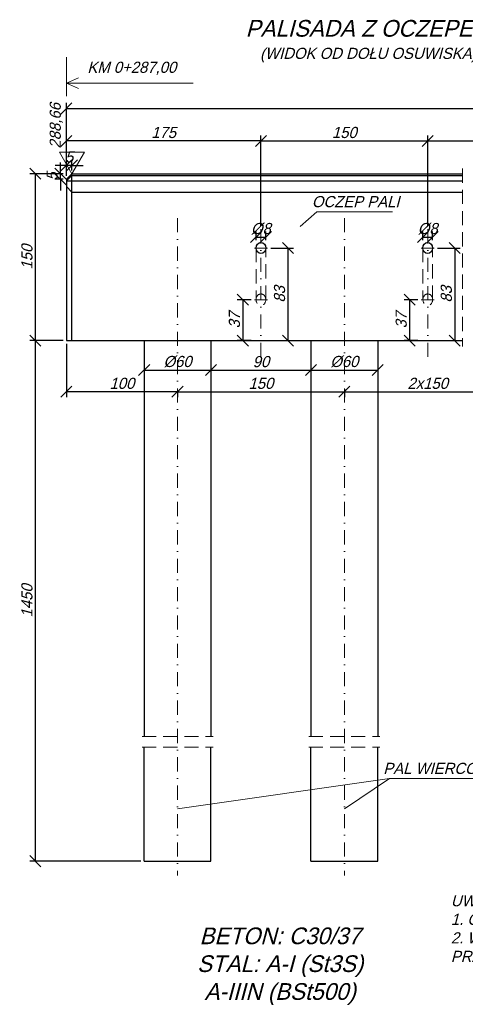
# Model space of a CAD drawing. Header units: millimetres. Extents: x -8866 to 77461, y -114325 to -28406.
# Tile 12 of 37: x 4359 to 4760, y -29349 to -28465. Entities that reach past the tile are written whole.
import ezdxf

# ---------------------------------------------------------------- set-up
doc = ezdxf.new("R2010")
doc.units = ezdxf.units.MM
doc.linetypes.add('DASHDOT', pattern=[25.4, 12.7, -6.35, 0, -6.35])
doc.linetypes.add('DASHED', pattern=[19.05, 12.7, -6.35])
for name, color, linetype, lineweight in [('3', 6, 'DASHED', 13), ('5', 3, 'Continuous', 13), ('6', 2, 'Continuous', 25), ('7', 4, 'DASHDOT', 13)]:
    doc.layers.add(name, color=color, linetype=linetype, lineweight=lineweight)
doc.styles.get("Standard").update_dxf_attribs({"font": 'IC-isocp.shx', "oblique": 15})
doc.dimstyles.new('ISO-25', dxfattribs={"dimscale": 2, "dimtxt": 2.5, "dimasz": 2.5, "dimexe": 1.25, "dimexo": 0.625, "dimtad": 1, "dimtxsty": 'Standard', "dimblk": 'OBLIQUE', "dimcen": 2.5, "dimadec": 0, "dimazin": 0, "dimtfac": 1, "dimtmove": 0, "dimatfit": 3, "dimldrblk": 'OBLIQUE', "dimfxl": 1, "dimarcsym": 0})

# ---------------------------------------------------------------- blocks, each defined once
blk = doc.blocks.new('_Oblique')
at = {"color": 0, "linetype": 'ByBlock', "lineweight": -2}
blk.add_line((-0.5, -0.5), (0.5, 0.5), dxfattribs=at)
blk = doc.blocks.new('*D2901')
at = {"layer": '5', "color": 0, "lineweight": -2}
for p, q in [((4397.84, -28602.91), (4367.93, -28602.91)), ((4372.93, -28602.91), (4372.93, -28752.91)), ((4397.84, -28752.91), (4367.93, -28752.91))]:
    blk.add_line(p, q, dxfattribs=at)
at = {"layer": 'Defpoints', "color": 0}
for p in [(4400.84, -28602.91), (4372.93, -28752.91), (4400.84, -28752.91)]:
    blk.add_point(p, dxfattribs=at)
at = {"layer": '5', "color": 0, "lineweight": -2, "xscale": 10, "yscale": 10, "zscale": 10}
for p, rotation in [((4372.93, -28602.91), 90), ((4372.93, -28752.91), 270)]:
    blk.add_blockref('_Oblique', p, dxfattribs=dict(at, rotation=rotation))
at = {"layer": '5', "color": 0, "insert": (4365.43, -28677.91), "char_height": 10, "attachment_point": 5, "rotation": 90}
blk.add_mtext('150', dxfattribs=at)
blk = doc.blocks.new('*D2902')
at = {"layer": '5', "color": 0, "lineweight": -2}
for p, q in [((4397.84, -28752.91), (4367.93, -28752.91)), ((4372.93, -28752.91), (4372.93, -29220.77)), ((4467.84, -29220.77), (4367.93, -29220.77))]:
    blk.add_line(p, q, dxfattribs=at)
at = {"layer": 'Defpoints', "color": 0}
for p in [(4400.84, -28752.91), (4372.93, -29220.77), (4470.84, -29220.77)]:
    blk.add_point(p, dxfattribs=at)
at = {"layer": '5', "color": 0, "lineweight": -2, "xscale": 10, "yscale": 10, "zscale": 10}
for p, rotation in [((4372.93, -28752.91), 90), ((4372.93, -29220.77), 270)]:
    blk.add_blockref('_Oblique', p, dxfattribs=dict(at, rotation=rotation))
at = {"layer": '5', "color": 0, "insert": (4365.43, -28986.84), "char_height": 10, "attachment_point": 5, "rotation": 90}
blk.add_mtext('1450', dxfattribs=at)
blk = doc.blocks.new('*D2903')
at = {"layer": '5', "color": 0, "lineweight": -2}
for p, q in [((4575.84, -28649.91), (4575.84, -28568.44)), ((4575.84, -28573.44), (4725.84, -28573.44)), ((4725.84, -28649.91), (4725.84, -28568.44))]:
    blk.add_line(p, q, dxfattribs=at)
at = {"layer": 'Defpoints', "color": 0}
for p in [(4725.84, -28573.44), (4575.84, -28652.91), (4725.84, -28652.91)]:
    blk.add_point(p, dxfattribs=at)
at = {"layer": '5', "color": 0, "lineweight": -2, "xscale": 10, "yscale": 10, "zscale": 10, "rotation": 180}
blk.add_blockref('_Oblique', (4575.84, -28573.44), dxfattribs=at)
at = {"layer": '5', "color": 0, "lineweight": -2, "xscale": 10, "yscale": 10, "zscale": 10}
blk.add_blockref('_Oblique', (4725.84, -28573.44), dxfattribs=at)
at = {"layer": '5', "color": 0, "insert": (4650.84, -28565.94), "char_height": 10, "attachment_point": 5}
blk.add_mtext('150', dxfattribs=at)
blk = doc.blocks.new('*D2904')
at = {"layer": '5', "color": 0, "lineweight": -2}
for p, q in [((4571.49, -28662.67), (4571.49, -28654.88)), ((4571.49, -28659.88), (4580.19, -28659.88)), ((4580.19, -28662.67), (4580.19, -28654.88))]:
    blk.add_line(p, q, dxfattribs=at)
at = {"layer": 'Defpoints', "color": 0}
for p in [(4580.19, -28659.88), (4571.49, -28665.67), (4580.19, -28665.67)]:
    blk.add_point(p, dxfattribs=at)
at = {"layer": '5', "color": 0, "lineweight": -2, "xscale": 10, "yscale": 10, "zscale": 10, "rotation": 180}
blk.add_blockref('_Oblique', (4571.49, -28659.88), dxfattribs=at)
at = {"layer": '5', "color": 0, "lineweight": -2, "xscale": 10, "yscale": 10, "zscale": 10}
blk.add_blockref('_Oblique', (4580.19, -28659.88), dxfattribs=at)
at = {"layer": '5', "color": 0, "insert": (4575.84, -28652.38), "char_height": 10, "attachment_point": 5}
blk.add_mtext('%%c8', dxfattribs=at)
blk = doc.blocks.new('*D2906')
at = {"layer": '5', "color": 0, "lineweight": -2}
for p, q in [((4470.84, -28755.91), (4470.84, -28784.37)), ((4530.84, -28755.91), (4530.84, -28784.37)), ((4470.84, -28779.37), (4530.84, -28779.37))]:
    blk.add_line(p, q, dxfattribs=at)
at = {"layer": 'Defpoints', "color": 0}
for p in [(4470.84, -28752.91), (4530.84, -28752.91), (4530.84, -28779.37)]:
    blk.add_point(p, dxfattribs=at)
at = {"layer": '5', "color": 0, "lineweight": -2, "xscale": 10, "yscale": 10, "zscale": 10, "rotation": 180}
blk.add_blockref('_Oblique', (4470.84, -28779.37), dxfattribs=at)
at = {"layer": '5', "color": 0, "lineweight": -2, "xscale": 10, "yscale": 10, "zscale": 10}
blk.add_blockref('_Oblique', (4530.84, -28779.37), dxfattribs=at)
at = {"layer": '5', "color": 0, "insert": (4500.84, -28771.87), "char_height": 10, "attachment_point": 5}
blk.add_mtext('%%c60', dxfattribs=at)
blk = doc.blocks.new('*D2907')
at = {"layer": '5', "color": 0, "lineweight": -2}
for p, q in [((4530.84, -28755.91), (4530.84, -28784.37)), ((4620.84, -28755.91), (4620.84, -28784.37)), ((4530.84, -28779.37), (4620.84, -28779.37))]:
    blk.add_line(p, q, dxfattribs=at)
at = {"layer": 'Defpoints', "color": 0}
for p in [(4530.84, -28752.91), (4620.84, -28752.91), (4620.84, -28779.37)]:
    blk.add_point(p, dxfattribs=at)
at = {"layer": '5', "color": 0, "lineweight": -2, "xscale": 10, "yscale": 10, "zscale": 10, "rotation": 180}
blk.add_blockref('_Oblique', (4530.84, -28779.37), dxfattribs=at)
at = {"layer": '5', "color": 0, "lineweight": -2, "xscale": 10, "yscale": 10, "zscale": 10}
blk.add_blockref('_Oblique', (4620.84, -28779.37), dxfattribs=at)
at = {"layer": '5', "color": 0, "insert": (4575.84, -28771.87), "char_height": 10, "attachment_point": 5}
blk.add_mtext('90', dxfattribs=at)
blk = doc.blocks.new('*D2908')
at = {"layer": '5', "color": 0, "lineweight": -2}
for p, q in [((4500.84, -28798.9), (4500.84, -28803.9)), ((4500.84, -28798.9), (4650.84, -28798.9)), ((4650.84, -28796.58), (4650.84, -28803.9))]:
    blk.add_line(p, q, dxfattribs=at)
at = {"layer": 'Defpoints', "color": 0}
for p in [(4650.84, -28793.58), (4500.84, -28795.9), (4650.84, -28798.9)]:
    blk.add_point(p, dxfattribs=at)
at = {"layer": '5', "color": 0, "lineweight": -2, "xscale": 10, "yscale": 10, "zscale": 10, "rotation": 180}
blk.add_blockref('_Oblique', (4500.84, -28798.9), dxfattribs=at)
at = {"layer": '5', "color": 0, "lineweight": -2, "xscale": 10, "yscale": 10, "zscale": 10}
blk.add_blockref('_Oblique', (4650.84, -28798.9), dxfattribs=at)
at = {"layer": '5', "color": 0, "insert": (4575.84, -28791.4), "char_height": 10, "attachment_point": 5}
blk.add_mtext('150', dxfattribs=at)
blk = doc.blocks.new('*D2909')
at = {"layer": '5', "color": 0, "lineweight": -2}
for p, q in [((4620.84, -28755.91), (4620.84, -28784.37)), ((4680.84, -28755.91), (4680.84, -28784.37)), ((4620.84, -28779.37), (4680.84, -28779.37))]:
    blk.add_line(p, q, dxfattribs=at)
at = {"layer": 'Defpoints', "color": 0}
for p in [(4620.84, -28752.91), (4680.84, -28752.91), (4680.84, -28779.37)]:
    blk.add_point(p, dxfattribs=at)
at = {"layer": '5', "color": 0, "lineweight": -2, "xscale": 10, "yscale": 10, "zscale": 10, "rotation": 180}
blk.add_blockref('_Oblique', (4620.84, -28779.37), dxfattribs=at)
at = {"layer": '5', "color": 0, "lineweight": -2, "xscale": 10, "yscale": 10, "zscale": 10}
blk.add_blockref('_Oblique', (4680.84, -28779.37), dxfattribs=at)
at = {"layer": '5', "color": 0, "insert": (4650.84, -28771.87), "char_height": 10, "attachment_point": 5}
blk.add_mtext('%%c60', dxfattribs=at)
blk = doc.blocks.new('*D2910')
at = {"layer": '5', "color": 0, "lineweight": -2}
for p, q in [((4650.84, -28798.9), (4650.84, -28803.9)), ((4650.84, -28798.9), (4800.84, -28798.9)), ((4800.84, -28796.58), (4800.84, -28803.9))]:
    blk.add_line(p, q, dxfattribs=at)
at = {"layer": 'Defpoints', "color": 0}
for p in [(4800.84, -28793.58), (4650.84, -28795.9), (4800.84, -28798.9)]:
    blk.add_point(p, dxfattribs=at)
at = {"layer": '5', "color": 0, "lineweight": -2, "xscale": 10, "yscale": 10, "zscale": 10, "rotation": 180}
blk.add_blockref('_Oblique', (4650.84, -28798.9), dxfattribs=at)
at = {"layer": '5', "color": 0, "lineweight": -2, "xscale": 10, "yscale": 10, "zscale": 10}
blk.add_blockref('_Oblique', (4800.84, -28798.9), dxfattribs=at)
at = {"layer": '5', "color": 0, "insert": (4725.84, -28791.4), "char_height": 10, "attachment_point": 5}
blk.add_mtext('2x150', dxfattribs=at)
blk = doc.blocks.new('*D2915')
at = {"layer": '5', "color": 0, "lineweight": -2}
for p, q in [((4584.66, -28669.72), (4605.1, -28669.72)), ((4600.1, -28669.72), (4600.1, -28752.91)), ((4584.66, -28752.91), (4605.1, -28752.91))]:
    blk.add_line(p, q, dxfattribs=at)
at = {"layer": 'Defpoints', "color": 0}
for p in [(4581.66, -28669.72), (4581.66, -28752.91), (4600.1, -28752.91)]:
    blk.add_point(p, dxfattribs=at)
at = {"layer": '5', "color": 0, "lineweight": -2, "xscale": 10, "yscale": 10, "zscale": 10}
for p, rotation in [((4600.1, -28669.72), 90), ((4600.1, -28752.91), 270)]:
    blk.add_blockref('_Oblique', p, dxfattribs=dict(at, rotation=rotation))
at = {"layer": '5', "color": 0, "insert": (4592.6, -28711.31), "char_height": 10, "attachment_point": 5, "rotation": 90}
blk.add_mtext('83', dxfattribs=at)
blk = doc.blocks.new('*D2917')
at = {"layer": '5', "color": 0, "lineweight": -2}
for p, q in [((4400.84, -28604.91), (4400.84, -28568.44)), ((4575.84, -28573.44), (4400.84, -28573.44)), ((4575.84, -28649.91), (4575.84, -28568.44))]:
    blk.add_line(p, q, dxfattribs=at)
at = {"layer": 'Defpoints', "color": 0}
for p in [(4400.84, -28573.44), (4400.84, -28607.91), (4575.84, -28652.91)]:
    blk.add_point(p, dxfattribs=at)
at = {"layer": '5', "color": 0, "lineweight": -2, "xscale": 10, "yscale": 10, "zscale": 10, "rotation": 180}
blk.add_blockref('_Oblique', (4400.84, -28573.44), dxfattribs=at)
at = {"layer": '5', "color": 0, "lineweight": -2, "xscale": 10, "yscale": 10, "zscale": 10}
blk.add_blockref('_Oblique', (4575.84, -28573.44), dxfattribs=at)
at = {"layer": '5', "color": 0, "insert": (4488.34, -28565.94), "char_height": 10, "attachment_point": 5}
blk.add_mtext('175', dxfattribs=at)
blk = doc.blocks.new('*D2918')
at = {"layer": '5', "color": 0, "lineweight": -2}
for p, q in [((4400.84, -28599.91), (4400.84, -28590.41)), ((4405.84, -28599.91), (4405.84, -28590.41)), ((4400.84, -28595.41), (4390.84, -28595.41)), ((4405.84, -28595.41), (4400.84, -28595.41)), ((4405.84, -28595.41), (4415.84, -28595.41))]:
    blk.add_line(p, q, dxfattribs=at)
at = {"layer": 'Defpoints', "color": 0}
for p in [(4400.84, -28595.41), (4400.84, -28602.91), (4405.84, -28602.91)]:
    blk.add_point(p, dxfattribs=at)
at = {"layer": '5', "color": 0, "lineweight": -2, "xscale": 10, "yscale": 10, "zscale": 10}
blk.add_blockref('_Oblique', (4400.84, -28595.41), dxfattribs=at)
at = {"layer": '5', "color": 0, "lineweight": -2, "xscale": 10, "yscale": 10, "zscale": 10, "rotation": 180}
blk.add_blockref('_Oblique', (4405.84, -28595.41), dxfattribs=at)
at = {"layer": '5', "color": 0, "insert": (4403.34, -28587.91), "char_height": 10, "attachment_point": 5}
blk.add_mtext('5', dxfattribs=at)
blk = doc.blocks.new('*D2919')
at = {"layer": '5', "color": 0, "lineweight": -2}
for p, q in [((4395.59, -28602.91), (4395.59, -28592.91)), ((4397.84, -28602.91), (4390.59, -28602.91)), ((4397.84, -28607.91), (4390.59, -28607.91)), ((4395.59, -28607.91), (4395.59, -28602.91)), ((4395.59, -28607.91), (4395.59, -28617.91))]:
    blk.add_line(p, q, dxfattribs=at)
at = {"layer": 'Defpoints', "color": 0}
for p in [(4395.59, -28602.91), (4400.84, -28602.91), (4400.84, -28607.91)]:
    blk.add_point(p, dxfattribs=at)
at = {"layer": '5', "color": 0, "lineweight": -2, "xscale": 10, "yscale": 10, "zscale": 10}
for p, rotation in [((4395.59, -28602.91), 270), ((4395.59, -28607.91), 90)]:
    blk.add_blockref('_Oblique', p, dxfattribs=dict(at, rotation=rotation))
at = {"layer": '5', "color": 0, "insert": (4388.09, -28605.41), "char_height": 10, "attachment_point": 5, "rotation": 90}
blk.add_mtext('5', dxfattribs=at)
blk = doc.blocks.new('*D2922')
at = {"layer": '5', "color": 0, "lineweight": -2}
for p, q in [((4400.84, -28755.91), (4400.84, -28803.9)), ((4500.84, -28798.9), (4400.84, -28798.9)), ((4500.84, -28798.9), (4500.84, -28803.9))]:
    blk.add_line(p, q, dxfattribs=at)
at = {"layer": 'Defpoints', "color": 0}
for p in [(4400.84, -28752.91), (4400.84, -28798.9), (4500.84, -28795.9)]:
    blk.add_point(p, dxfattribs=at)
at = {"layer": '5', "color": 0, "lineweight": -2, "xscale": 10, "yscale": 10, "zscale": 10, "rotation": 180}
blk.add_blockref('_Oblique', (4400.84, -28798.9), dxfattribs=at)
at = {"layer": '5', "color": 0, "lineweight": -2, "xscale": 10, "yscale": 10, "zscale": 10}
blk.add_blockref('_Oblique', (4500.84, -28798.9), dxfattribs=at)
at = {"layer": '5', "color": 0, "insert": (4450.84, -28791.4), "char_height": 10, "attachment_point": 5}
blk.add_mtext('100', dxfattribs=at)
blk = doc.blocks.new('*D2923')
at = {"layer": '5', "color": 0, "lineweight": -2}
for p, q in [((4400.84, -28604.91), (4400.84, -28539.29)), ((4400.84, -28544.29), (5670.84, -28544.29)), ((5670.84, -28604.91), (5670.84, -28539.29))]:
    blk.add_line(p, q, dxfattribs=at)
at = {"layer": 'Defpoints', "color": 0}
for p in [(5670.84, -28544.29), (4400.84, -28607.91), (5670.84, -28607.91)]:
    blk.add_point(p, dxfattribs=at)
at = {"layer": '5', "color": 0, "lineweight": -2, "xscale": 10, "yscale": 10, "zscale": 10, "rotation": 180}
blk.add_blockref('_Oblique', (4400.84, -28544.29), dxfattribs=at)
at = {"layer": '5', "color": 0, "lineweight": -2, "xscale": 10, "yscale": 10, "zscale": 10}
blk.add_blockref('_Oblique', (5670.84, -28544.29), dxfattribs=at)
at = {"layer": '5', "color": 0, "insert": (5035.84, -28536.79), "char_height": 10, "attachment_point": 5}
blk.add_mtext('2040', dxfattribs=at)
blk = doc.blocks.new('*D2925')
at = {"layer": '5', "color": 0, "lineweight": -2}
for p, q in [((4721.49, -28662.67), (4721.49, -28654.88)), ((4721.49, -28659.88), (4730.19, -28659.88)), ((4730.19, -28662.67), (4730.19, -28654.88))]:
    blk.add_line(p, q, dxfattribs=at)
at = {"layer": 'Defpoints', "color": 0}
for p in [(4730.19, -28659.88), (4721.49, -28665.67), (4730.19, -28665.67)]:
    blk.add_point(p, dxfattribs=at)
at = {"layer": '5', "color": 0, "lineweight": -2, "xscale": 10, "yscale": 10, "zscale": 10, "rotation": 180}
blk.add_blockref('_Oblique', (4721.49, -28659.88), dxfattribs=at)
at = {"layer": '5', "color": 0, "lineweight": -2, "xscale": 10, "yscale": 10, "zscale": 10}
blk.add_blockref('_Oblique', (4730.19, -28659.88), dxfattribs=at)
at = {"layer": '5', "color": 0, "insert": (4725.84, -28652.38), "char_height": 10, "attachment_point": 5}
blk.add_mtext('%%c8', dxfattribs=at)
blk = doc.blocks.new('*D2926')
at = {"layer": '5', "color": 0, "lineweight": -2}
for p, q in [((4734.66, -28669.72), (4755.1, -28669.72)), ((4750.1, -28669.72), (4750.1, -28752.91)), ((4734.66, -28752.91), (4755.1, -28752.91))]:
    blk.add_line(p, q, dxfattribs=at)
at = {"layer": 'Defpoints', "color": 0}
for p in [(4731.66, -28669.72), (4731.66, -28752.91), (4750.1, -28752.91)]:
    blk.add_point(p, dxfattribs=at)
at = {"layer": '5', "color": 0, "lineweight": -2, "xscale": 10, "yscale": 10, "zscale": 10}
for p, rotation in [((4750.1, -28669.72), 90), ((4750.1, -28752.91), 270)]:
    blk.add_blockref('_Oblique', p, dxfattribs=dict(at, rotation=rotation))
at = {"layer": '5', "color": 0, "insert": (4742.6, -28711.31), "char_height": 10, "attachment_point": 5, "rotation": 90}
blk.add_mtext('83', dxfattribs=at)
blk = doc.blocks.new('*D2927')
at = {"layer": '5', "color": 0, "lineweight": -2}
for p, q in [((4725.84, -28649.91), (4725.84, -28568.44)), ((4725.84, -28573.44), (4875.84, -28573.44)), ((4875.84, -28649.91), (4875.84, -28568.44))]:
    blk.add_line(p, q, dxfattribs=at)
at = {"layer": 'Defpoints', "color": 0}
for p in [(4875.84, -28573.44), (4725.84, -28652.91), (4875.84, -28652.91)]:
    blk.add_point(p, dxfattribs=at)
at = {"layer": '5', "color": 0, "lineweight": -2, "xscale": 10, "yscale": 10, "zscale": 10, "rotation": 180}
blk.add_blockref('_Oblique', (4725.84, -28573.44), dxfattribs=at)
at = {"layer": '5', "color": 0, "lineweight": -2, "xscale": 10, "yscale": 10, "zscale": 10}
blk.add_blockref('_Oblique', (4875.84, -28573.44), dxfattribs=at)
at = {"layer": '5', "color": 0, "insert": (4800.84, -28565.94), "char_height": 10, "attachment_point": 5}
blk.add_mtext('2x150', dxfattribs=at)
blk = doc.blocks.new('*D2928')
at = {"layer": '5', "color": 0, "lineweight": -2}
for p, q in [((4567.01, -28716.19), (4554.52, -28716.19)), ((4559.52, -28716.19), (4559.52, -28752.91)), ((4567.01, -28752.91), (4554.52, -28752.91))]:
    blk.add_line(p, q, dxfattribs=at)
at = {"layer": 'Defpoints', "color": 0}
for p in [(4570.01, -28716.19), (4559.52, -28752.91), (4570.01, -28752.91)]:
    blk.add_point(p, dxfattribs=at)
at = {"layer": '5', "color": 0, "lineweight": -2, "xscale": 10, "yscale": 10, "zscale": 10}
for p, rotation in [((4559.52, -28716.19), 90), ((4559.52, -28752.91), 270)]:
    blk.add_blockref('_Oblique', p, dxfattribs=dict(at, rotation=rotation))
at = {"layer": '5', "color": 0, "insert": (4552.02, -28734.55), "char_height": 10, "attachment_point": 5, "rotation": 90}
blk.add_mtext('37', dxfattribs=at)
blk = doc.blocks.new('*D2929')
at = {"layer": '5', "color": 0, "lineweight": -2}
for p, q in [((4717.01, -28716.19), (4704.52, -28716.19)), ((4709.52, -28716.19), (4709.52, -28752.91)), ((4717.01, -28752.91), (4704.52, -28752.91))]:
    blk.add_line(p, q, dxfattribs=at)
at = {"layer": 'Defpoints', "color": 0}
for p in [(4720.01, -28716.19), (4709.52, -28752.91), (4720.01, -28752.91)]:
    blk.add_point(p, dxfattribs=at)
at = {"layer": '5', "color": 0, "lineweight": -2, "xscale": 10, "yscale": 10, "zscale": 10}
for p, rotation in [((4709.52, -28716.19), 90), ((4709.52, -28752.91), 270)]:
    blk.add_blockref('_Oblique', p, dxfattribs=dict(at, rotation=rotation))
at = {"layer": '5', "color": 0, "insert": (4702.02, -28734.55), "char_height": 10, "attachment_point": 5, "rotation": 90}
blk.add_mtext('37', dxfattribs=at)

msp = doc.modelspace()

# ---------------------------------------------------------------- linework, layer by layer
at = {"layer": '3'}
for p, q in [((4757.132, -28598.35), (4757.132, -28758.147)), ((4571.486, -28669.718), (4571.488, -28716.188)), ((4580.189, -28716.044), (4580.187, -28669.718)), ((4721.486, -28669.718), (4721.488, -28716.188)), ((4730.189, -28716.044), (4730.187, -28669.718)), ((4468.895, -29108.795), (4532.782, -29108.795)), ((4618.895, -29108.795), (4682.782, -29108.795)), ((4468.895, -29118.383), (4532.782, -29118.383)), ((4618.895, -29118.383), (4682.782, -29118.383))]:
    msp.add_line(p, q, dxfattribs=at)
for centre in [(4575.838, -28716.188), (4725.838, -28716.188)]:
    msp.add_ellipse(centre, major_axis=(0, 5.192), ratio=0.8379648, dxfattribs=at)
at = {"layer": '5'}
for p, q in [((4400.838, -28533.38), (4400.838, -28498.189)), ((4400.838, -28521.649), (4411.893, -28516.908)), ((4514.739, -28521.649), (4400.838, -28521.649)), ((4400.838, -28521.649), (4411.893, -28526.39)), ((4626.124, -28637.092), (4611.218, -28650.52)), ((4694.2, -28637.092), (4626.124, -28637.092)), ((4691.411, -29146.471), (4500.838, -29173.715)), ((4691.411, -29146.471), (4650.838, -29173.715)), ((4777.548, -29146.471), (4691.411, -29146.471))]:
    msp.add_line(p, q, dxfattribs=at)
msp.add_lwpolyline([(4405.838, -28602.906), (4394.625, -28583.483), (4417.052, -28583.483)], close=True, dxfattribs=at)
at = {"layer": '6'}
for p, q in [((4405.838, -28602.906), (4400.838, -28607.906)), ((4405.838, -28604.406), (4400.838, -28609.406)), ((4400.838, -28607.906), (4400.838, -28752.906)), ((4405.838, -28602.906), (4757.132, -28602.906)), ((4405.838, -28752.906), (4405.838, -28602.906)), ((4405.838, -28604.406), (4757.132, -28604.406)), ((4400.838, -28609.406), (4757.132, -28609.406)), ((4405.838, -28619.406), (4400.838, -28614.406)), ((4405.838, -28619.406), (4757.132, -28619.406)), ((4400.838, -28752.906), (4757.132, -28752.906)), ((4470.838, -28752.906), (4470.838, -29108.795)), ((4530.838, -28752.906), (4530.838, -29108.795)), ((4620.838, -28752.906), (4620.838, -29108.795)), ((4680.838, -28752.906), (4680.838, -29108.795)), ((4470.838, -29220.775), (4470.838, -29118.383)), ((4530.838, -29220.775), (4530.838, -29118.383)), ((4620.838, -29220.775), (4620.838, -29118.383)), ((4680.838, -29220.775), (4680.838, -29118.383)), ((4470.838, -29220.775), (4530.838, -29220.775)), ((4620.838, -29220.775), (4680.838, -29220.775))]:
    msp.add_line(p, q, dxfattribs=at)
for centre in [(4575.838, -28669.718), (4725.838, -28669.718)]:
    msp.add_ellipse(centre, major_axis=(0, 5), ratio=0.8700974, dxfattribs=at)
at = {"layer": '7'}
for p, q in [((4500.838, -28642.906), (4500.838, -29233.625)), ((4650.838, -28642.906), (4650.838, -29233.625)), ((4575.838, -28652.906), (4575.838, -28768.063)), ((4725.838, -28652.906), (4725.838, -28768.063)), ((4581.662, -28669.718), (4570.014, -28669.718)), ((4731.662, -28669.718), (4720.014, -28669.718)), ((4581.662, -28716.188), (4570.014, -28716.188)), ((4731.662, -28716.188), (4720.014, -28716.188))]:
    msp.add_line(p, q, dxfattribs=at)

# ---------------------------------------------------------------- texts
at = {"char_height": 15, "attachment_point": 2}
for s, insert, width in [('\\pxt4.9967;PALISADA Z OCZEPEM \\P{\\H0.6667x;(WIDOK OD DOŁU OSUWISKA)}', (4672.412, -28464.772), 497.84283), ('\\pxt4.9967;BETON: C30/37\\PSTAL: A-I (St3S)\\PA-IIIN (BSt500)', (4593.077, -29280.393), 396.18137)]:
    msp.add_mtext(s, dxfattribs=dict(at, insert=insert, width=width))
at = {"layer": '5', "char_height": 10}
for s, insert, width, attachment_point in [('\\pxt49.9667;{\\Fic-isocp.shx|c1;KM 0+287,00}', (4459.694, -28502.275), 188.44917, 2), ('\\pxt49.9667;{\\Fic-isocp.shx|c1;OCZEP PALI}', (4661.032, -28623.01), 188.44917, 2), ('\\pxt49.9667;{\\Fic-isocp.shx|c1;PAL WIERCONY', (4737.134, -29132.389), 198.44917, 2), ('{\\Fic-isocp.shx|c1;UWAGI (PALISADA):\\P1. OŚ OCZEPU PALISADY NALEŻY ZLOKALIZOWAĆ W ODLEGŁOŚCI 4,75M OD PROJEKTOWANEJ OSI JEZDNI.\\P2. W OCZEPIE PALISADY NALEŻY WYKONAĆ OTWORY POD ZAKOTWIENIA POD KĄTEM 30%%D DO POZIOMU MIJANKOWO WZGLĘDEM PALI (W ŚRODKU ROZPIĘTOŚCI PRZĘSŁA POMIĘDZY PALAMI). }', (4746.64, -29251.336), 1071.56425, 1)]:
    msp.add_mtext(s, dxfattribs=dict(at, insert=insert, width=width, attachment_point=attachment_point))
at = {"layer": '5', "insert": (4397.686, -28580.331), "char_height": 10, "width": 159.75531, "attachment_point": 7, "rotation": 90}
msp.add_mtext('\\pxt49.9667;{\\Fic-isocp.shx|c1;288,66}', dxfattribs=at)

# ---------------------------------------------------------------- dimensions: what is measured, and where the dimension line sits
at = {"layer": '5'}
for base, p1, p2, text, override, picture, middle in [((5670.838, -28544.29), (4400.838, -28607.906), (5670.838, -28607.906), '2040', {"dimtxt": 5, "dimasz": 5, "dimexe": 2.5, "dimexo": 1.5, "dimgap": 1.5, "dimdec": 0, "dimtxsty": 'Standard'}, '*D2923', (5035.838, -28544.29)), ((4875.838, -28573.443), (4725.838, -28652.906), (4875.838, -28652.906), '2x<>', {"dimtxt": 5, "dimasz": 5, "dimexe": 2.5, "dimexo": 1.5, "dimgap": 1.5, "dimdec": 0, "dimtxsty": 'Standard'}, '*D2927', (4800.838, -28573.443)), ((4580.189, -28659.881), (4571.486, -28665.671), (4580.189, -28665.671), '%%c8', {"dimtxt": 5, "dimasz": 5, "dimexe": 2.5, "dimexo": 1.5, "dimgap": 1.5, "dimdec": 0}, '*D2904', (4575.838, -28659.881)), ((4730.189, -28659.881), (4721.486, -28665.671), (4730.189, -28665.671), '%%c8', {"dimtxt": 5, "dimasz": 5, "dimexe": 2.5, "dimexo": 1.5, "dimgap": 1.5, "dimdec": 0}, '*D2925', (4725.838, -28659.881)), ((4800.838, -28798.904), (4650.838, -28795.904), (4800.838, -28793.58), '2x<>', {"dimtxt": 5, "dimasz": 5, "dimexe": 2.5, "dimexo": 1.5, "dimgap": 1.5, "dimdec": 0, "dimtxsty": 'Standard'}, '*D2910', (4725.838, -28798.904))]:
    dim = msp.add_linear_dim(base=base, p1=p1, p2=p2, text=text, dimstyle='ISO-25', override=override, dxfattribs=at)
    dim.commit()
    dim.dimension.update_dxf_attribs({"geometry": picture, "text_midpoint": middle, "dimtype": 160})
dim = msp.add_linear_dim(base=(4400.838, -28573.443), p1=(4575.838, -28652.906), p2=(4400.838, -28607.906), dimstyle='ISO-25', override={"dimtxt": 5, "dimasz": 5, "dimexe": 2.5, "dimexo": 1.5, "dimgap": 1.5, "dimdec": 0}, dxfattribs=at)
dim.commit()
dim.dimension.update_dxf_attribs({"geometry": '*D2917', "text_midpoint": (4488.338, -28565.943)})
for base, p1, p2, picture, middle in [((4725.838, -28573.443), (4575.838, -28652.906), (4725.838, -28652.906), '*D2903', (4650.838, -28573.443)), ((4400.838, -28595.407), (4405.838, -28602.906), (4400.838, -28602.906), '*D2918', (4403.338, -28595.407)), ((4620.838, -28779.372), (4530.838, -28752.906), (4620.838, -28752.906), '*D2907', (4575.838, -28779.372)), ((4650.838, -28798.904), (4500.838, -28795.904), (4650.838, -28793.58), '*D2908', (4575.838, -28798.904))]:
    dim = msp.add_linear_dim(base=base, p1=p1, p2=p2, dimstyle='ISO-25', override={"dimtxt": 5, "dimasz": 5, "dimexe": 2.5, "dimexo": 1.5, "dimgap": 1.5, "dimdec": 0}, dxfattribs=at)
    dim.commit()
    dim.dimension.update_dxf_attribs({"geometry": picture, "text_midpoint": middle, "dimtype": 160})
for base, p1, p2, angle, picture, middle in [((4372.93, -28752.906), (4400.838, -28602.906), (4400.838, -28752.906), 90, '*D2901', (4365.426, -28677.906)), ((4600.099, -28752.906), (4581.662, -28669.718), (4581.662, -28752.906), 90, '*D2915', (4592.599, -28711.312)), ((4750.099, -28752.906), (4731.662, -28669.718), (4731.662, -28752.906), 90, '*D2926', (4742.599, -28711.312)), ((4559.522, -28752.906), (4570.014, -28716.188), (4570.014, -28752.906), 90, '*D2928', (4552.022, -28734.547)), ((4709.522, -28752.906), (4720.014, -28716.188), (4720.014, -28752.906), 90, '*D2929', (4702.022, -28734.547)), ((4400.838, -28798.904), (4500.838, -28795.904), (4400.838, -28752.906), 180, '*D2922', (4450.838, -28791.4))]:
    dim = msp.add_linear_dim(base=base, p1=p1, p2=p2, angle=angle, dimstyle='ISO-25', override={"dimtxt": 5, "dimasz": 5, "dimexe": 2.5, "dimexo": 1.5, "dimgap": 1.5, "dimdec": 0}, dxfattribs=at)
    dim.commit()
    dim.dimension.update_dxf_attribs({"geometry": picture, "text_midpoint": middle})
dim = msp.add_linear_dim(base=(4395.593, -28602.906), p1=(4400.838, -28607.906), p2=(4400.838, -28602.906), angle=90, dimstyle='ISO-25', override={"dimtxt": 5, "dimasz": 5, "dimexe": 2.5, "dimexo": 1.5, "dimgap": 1.5, "dimdec": 0}, dxfattribs=at)
dim.commit()
dim.dimension.update_dxf_attribs({"geometry": '*D2919', "text_midpoint": (4395.593, -28605.406), "dimtype": 160})
dim = msp.add_linear_dim(base=(4372.93, -29220.775), p1=(4400.838, -28752.906), p2=(4470.838, -29220.775), angle=90, text='1450', dimstyle='ISO-25', override={"dimtxt": 5, "dimasz": 5, "dimexe": 2.5, "dimexo": 1.5, "dimgap": 1.5, "dimdec": 0, "dimtxsty": 'Standard'}, dxfattribs=at)
dim.commit()
dim.dimension.update_dxf_attribs({"geometry": '*D2902', "text_midpoint": (4365.426, -28986.84)})
for base, p1, p2, picture, middle in [((4530.838, -28779.372), (4470.838, -28752.906), (4530.838, -28752.906), '*D2906', (4500.838, -28771.868)), ((4680.838, -28779.372), (4620.838, -28752.906), (4680.838, -28752.906), '*D2909', (4650.838, -28771.868))]:
    dim = msp.add_linear_dim(base=base, p1=p1, p2=p2, text='%%c<>', dimstyle='ISO-25', override={"dimtxt": 5, "dimasz": 5, "dimexe": 2.5, "dimexo": 1.5, "dimgap": 1.5, "dimdec": 0}, dxfattribs=at)
    dim.commit()
    dim.dimension.update_dxf_attribs({"geometry": picture, "text_midpoint": middle})

doc.saveas('drawing.dxf')
